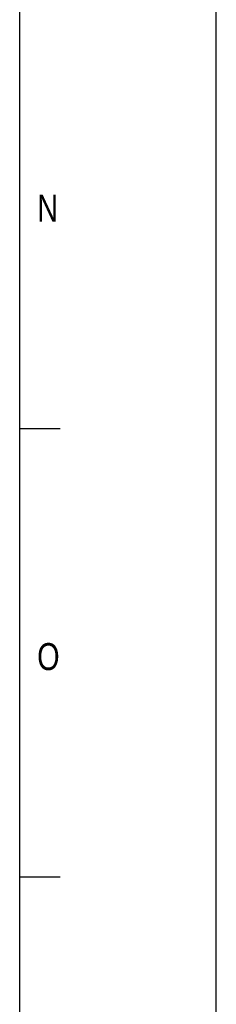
# Model space of a CAD drawing. Header units: millimetres. Extents: x 0 to 3401, y -1 to 1189.
# Tile 38 of 40: x 3372 to 3401, y 145 to 291. Entities that reach past the tile are written whole.
import ezdxf

# ---------------------------------------------------------------- set-up
doc = ezdxf.new("R2010")
doc.units = ezdxf.units.MM
doc.header["$LTSCALE"] = 65.395
doc.layers.get('0').update_dxf_attribs({"linetype": 'CONTINUOUS'})
doc.styles.get("Standard").update_dxf_attribs({"font": 'txt', "width": 0.8})

msp = doc.modelspace()

# ---------------------------------------------------------------- linework, layer by layer
at = {"color": 7, "linetype": 'Continuous'}
for p, q in [((3400.817, -0.828), (3400.817, 1188.526)), ((3371.658, 230.444), (3377.657, 230.444)), ((3371.658, 163.976), (3377.657, 163.976))]:
    msp.add_line(p, q, dxfattribs=at)
at = {"color": 6, "linetype": 'Continuous'}
msp.add_line((3371.658, 52.436), (3371.658, 1160.997), dxfattribs=at)

# ---------------------------------------------------------------- texts
at = {"color": 7, "linetype": 'Continuous', "char_height": 3.999, "width": 4.71357, "attachment_point": 1, "line_spacing_factor": 0.9}
for s, insert in [('N', (3374.251, 265.11)), ('O', (3374.251, 198.642))]:
    msp.add_mtext(s, dxfattribs=dict(at, insert=insert))

doc.saveas('drawing.dxf')
